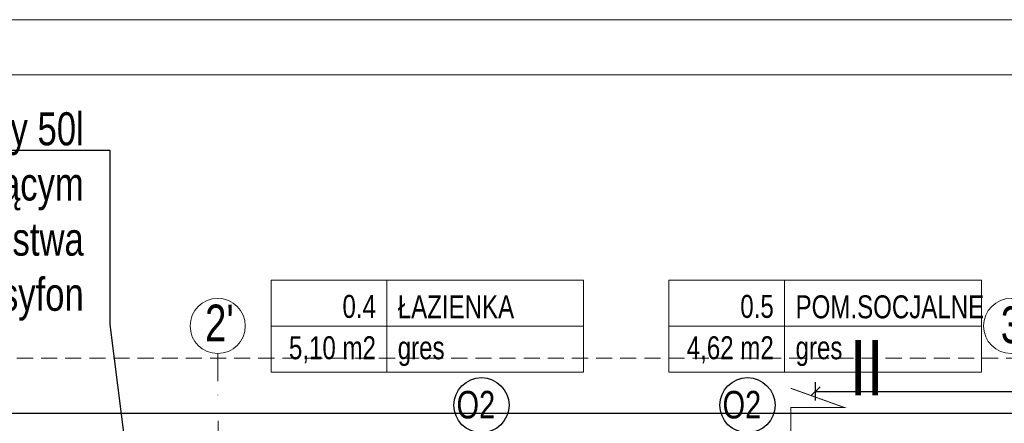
# Model space of a CAD drawing. Header units: inches. Extents: x 67073 to 287261, y -76160 to 48412.
# Tile 93 of 117: x 85790 to 86326, y -41137 to -40917. Entities that reach past the tile are written whole.
import ezdxf
from ezdxf.lldxf.tags import DXFTag

# ---------------------------------------------------------------- set-up
doc = ezdxf.new("R2010")
doc.units = ezdxf.units.IN
doc.header["$MEASUREMENT"] = 0
doc.linetypes.add('DASHDOT', pattern=[1, 0.5, -0.25, 0, -0.25])
doc.linetypes.add('HIDDEN', pattern=[0.375, 0.25, -0.125])
for name, color, linetype, lineweight in [('## 05 PODGRZEWACZ', 1, 'SOLID', 30), ('## 08 CENTRALA REKUP', 204, 'Continuous', 25), ('p-- linia przekroju I-AB', 116, 'Continuous', 40), ('p--dach', 2, 'Continuous', 30), ('p--opisy pomieszczeń', 31, 'Continuous', 0), ('p--osie konstr', 1, 'DASHDOT', 15), ('p--osie konstr.-NR', 1, 'DASHDOT', 15)]:
    doc.layers.add(name, color=color, linetype=linetype, lineweight=lineweight)
doc.layers.add('p--obrzeże bet.', color=252, linetype='Continuous')
doc.layers.add('p--opis okna', color=181, linetype='Continuous')
doc.styles.add('1-50', font='arial.ttf', dxfattribs={"width": 0.75, "height": 12.5})
doc.styles.get("Standard").update_dxf_attribs({"font": 'ARIAL.TTF', "width": 0.75})
tags = doc.linetypes.add('SOLID', pattern=[10, 10, 0]).pattern_tags.tags
tags[6:7] = [DXFTag(74, 4), DXFTag(75, 0), DXFTag(340, '0'), DXFTag(46, 0.0), DXFTag(50, 0.0), DXFTag(44, 0.0), DXFTag(45, 0.0)]
tags[4:5] = [DXFTag(74, 4), DXFTag(75, 0), DXFTag(340, '0'), DXFTag(46, 0.0), DXFTag(50, 0.0), DXFTag(44, 0.0), DXFTag(45, 0.0)]
doc.dimstyles.new('1-50', dxfattribs={"dimtxt": 12.5, "dimasz": 5, "dimexe": 5, "dimexo": 5, "dimgap": 0.09, "dimtad": 0, "dimdsep": 46, "dimtxsty": '1-50', "dimblk": 'OBLIQUE', "dimcen": 0.09, "dimadec": 0, "dimazin": 0, "dimtfac": 1, "dimtdec": 4, "dimtix": 1, "dimtofl": 0, "dimtmove": 0, "dimatfit": 3, "dimldrblk": 'OBLIQUE', "dimfxl": 5, "dimfxlon": 1, "dimtvp": 0.8, "dimtolj": 1, "dimtzin": 0, "dimarcsym": 0})

# ---------------------------------------------------------------- blocks, each defined once
blk = doc.blocks.new('_OBLIQUE')
at = {"color": 0, "linetype": 'ByBlock', "lineweight": -2}
for p, q in [((-0.5, -0.5), (0.5, 0.5)), ((0, 0), (0, 0))]:
    blk.add_line(p, q, dxfattribs=at)
blk = doc.blocks.new('*D1729')
at = {"layer": '## 08 CENTRALA REKUP', "color": 0, "linetype": 'Continuous', "lineweight": -2}
for p, q in [((86223.03, -41124.43), (86223.03, -41114.43)), ((86591.02, -41124.43), (86591.02, -41114.43)), ((86223.03, -41119.43), (86591.02, -41119.43))]:
    blk.add_line(p, q, dxfattribs=at)
at = {"layer": 'Defpoints', "color": 0}
for p in [(86591.02, -41119.43), (86223.03, -41181.44), (86591.02, -41182.39)]:
    blk.add_point(p, dxfattribs=at)
at = {"layer": '## 08 CENTRALA REKUP', "color": 0, "lineweight": -2, "xscale": 5, "yscale": 5, "zscale": 5, "rotation": 180}
blk.add_blockref('_OBLIQUE', (86223.03, -41119.43), dxfattribs=at)
at = {"layer": '## 08 CENTRALA REKUP', "color": 0, "lineweight": -2, "xscale": 5, "yscale": 5, "zscale": 5}
blk.add_blockref('_OBLIQUE', (86591.02, -41119.43), dxfattribs=at)
at = {"layer": '## 08 CENTRALA REKUP', "color": 0, "linetype": 'Continuous', "lineweight": 18, "insert": (86407.02, -41109.22), "char_height": 12.5, "attachment_point": 5, "style": '1-50'}
blk.add_mtext('\\A1;\\A1;368', dxfattribs=at)

msp = doc.modelspace()

# ---------------------------------------------------------------- linework, layer by layer
at = {"layer": '## 05 PODGRZEWACZ', "color": 1, "linetype": 'ByBlock', "lineweight": -2}
for p, q in [((85520.621, -40988.19), (85839.16, -40988.19)), ((85839.16, -40988.19), (85839.16, -41083.018)), ((85839.16, -41083.018), (85858.653, -41236.568, 0))]:
    msp.add_line(p, q, dxfattribs=at)
at = {"linetype": 'Continuous', "lineweight": 18}
for points in [[(85230.462, -42402.179), (87330.462, -42402.179), (87330.462, -40917.179), (85230.462, -40917.179)], [(85391.09, -42372.179), (87300.462, -42372.179), (87300.462, -40947.179), (85391.09, -40947.179)]]:
    msp.add_lwpolyline(points, close=True, dxfattribs=at)
at = {"layer": 'p-- linia przekroju I-AB', "color": 0, "const_width": 0.5}
msp.add_lwpolyline([(86209.569, -41168.156), (86209.569, -41128.145), (86238.597, -41128.145), (86209.569, -41117.734)], dxfattribs=at)
at = {"layer": 'p--dach', "color": 0, "linetype": 'HIDDEN', "lineweight": 20, "ltscale": 35}
msp.add_lwpolyline([(85473.683, -41101.444), (86753.683, -41101.444), (86753.683, -41945.844), (85473.683, -41945.844)], close=True, dxfattribs=at)
at = {"layer": 'p--obrzeże bet.', "color": 0, "linetype": 'Continuous', "ltscale": 35}
msp.add_lwpolyline([(86310.283, -41915.844), (86763.683, -41915.844), (86763.683, -41131.444), (85463.683, -41131.444), (85463.683, -41921.844), (85917.083, -41921.844)], dxfattribs=at)
at = {"layer": 'p--opis okna', "color": 0}
for centre in [(86041.333, -41126.963), (86186.033, -41126.963)]:
    msp.add_circle(centre, 15, dxfattribs=at)
at = {"layer": 'p--opisy pomieszczeń', "color": 0}
for p, q in [((85989.867, -41058.963), (85989.867, -41108.963)), ((86206.266, -41058.963), (86206.266, -41108.963)), ((86096.867, -41083.963), (85926.867, -41083.963)), ((86313.266, -41083.963), (86143.266, -41083.963))]:
    msp.add_line(p, q, dxfattribs=at)
for points in [[(85926.867, -41108.963), (86096.867, -41108.963), (86096.867, -41058.963), (85926.867, -41058.963)], [(86143.266, -41108.963), (86313.266, -41108.963), (86313.266, -41058.963), (86143.266, -41058.963)]]:
    msp.add_lwpolyline(points, close=True, dxfattribs=at)
at = {"layer": 'p--osie konstr', "color": 0, "linetype": 'DASHDOT', "ltscale": 35}
msp.add_line((85898.133, -41714.644), (85898.133, -41131.444), dxfattribs=at)
at = {"layer": 'p--osie konstr.-NR', "color": 0, "linetype": 'DASHDOT', "ltscale": 30}
msp.add_line((85897.883, -41098.845), (85897.883, -41123.845), dxfattribs=at)
at = {"layer": 'p--osie konstr.-NR', "color": 0, "linetype": 'Continuous', "ltscale": 35}
for centre in [(85897.883, -41083.845), (86329.483, -41083.845)]:
    msp.add_circle(centre, 15, dxfattribs=at)

# ---------------------------------------------------------------- texts
at = {"layer": '## 05 PODGRZEWACZ', "lineweight": 15, "attachment_point": 3}
for s, insert, char_height, width in [('Podgrzewacz wody użytkowej wiszący 50l\\Pz wbudowanym zaworem mieszającym\\Podpływ z zaworu bezpieczeństwa podłączyć do kanalizacji poprzez syfon', (85825.015, -40967.563, 0), 18, 363.67812), ('Rekuperator z wymiennikiem obrotowym\\PPrzepływ powietrza obl.180m³/h/ \\PQmax.288m³/h', (86621.534, -40993.31), 15, 406.60563)]:
    msp.add_mtext(s, dxfattribs=dict(at, insert=insert, char_height=char_height, width=width))
at = {"layer": 'p-- linia przekroju I-AB', "color": 0, "insert": (86241.583, -41121.561), "char_height": 30, "width": 72.0009, "attachment_point": 7}
msp.add_mtext('{\\W0.8;II}', dxfattribs=at)
at = {"layer": 'p--opis okna', "color": 0, "char_height": 15, "width": 74.01038, "attachment_point": 9, "style": '1-50'}
for insert in [(86048.767, -41134.38), (86193.467, -41134.38)]:
    msp.add_mtext('O2', dxfattribs=dict(at, insert=insert))
at = {"layer": 'p--opisy pomieszczeń', "color": 0, "char_height": 12.5, "style": '1-50'}
for s, insert, width, attachment_point in [('0.4', (85983.935, -41066.936), 98, 3), ('ŁAZIENKA', (85995.798, -41067.171), 106.86476, 1), ('0.5', (86200.335, -41066.936), 98, 3), ('POM.SOCJALNE', (86212.198, -41067.171), 106.86476, 1), ('5,10 m2', (85983.935, -41089.438), 98, 3), ('4,62 m2', (86200.335, -41089.438), 98, 3), ('gres', (85995.798, -41089.438), 100, 1), ('gres', (86212.198, -41089.438), 100, 1)]:
    msp.add_mtext(s, dxfattribs=dict(at, insert=insert, width=width, attachment_point=attachment_point))
at = {"layer": 'p--osie konstr.-NR', "color": 0, "linetype": 'Continuous', "ltscale": 35, "char_height": 20, "width": 63.5564, "attachment_point": 7}
for s, insert in [("2'", (85890.962, -41092.212)), ("3'", (86323.816, -41093.466))]:
    msp.add_mtext(s, dxfattribs=dict(at, insert=insert))

# ---------------------------------------------------------------- dimensions: what is measured, and where the dimension line sits
at = {"layer": '## 08 CENTRALA REKUP', "linetype": 'Continuous', "lineweight": 18}
dim = msp.add_linear_dim(base=(86591.016, -41119.426), p1=(86223.033, -41181.444), p2=(86591.016, -41182.389), text='\\A1;<>', dimstyle='1-50', override={"dimdec": 0}, dxfattribs=at)
dim.commit()
dim.dimension.update_dxf_attribs({"geometry": '*D1729', "text_midpoint": (86407.025, -41109.216)})

doc.saveas('drawing.dxf')
